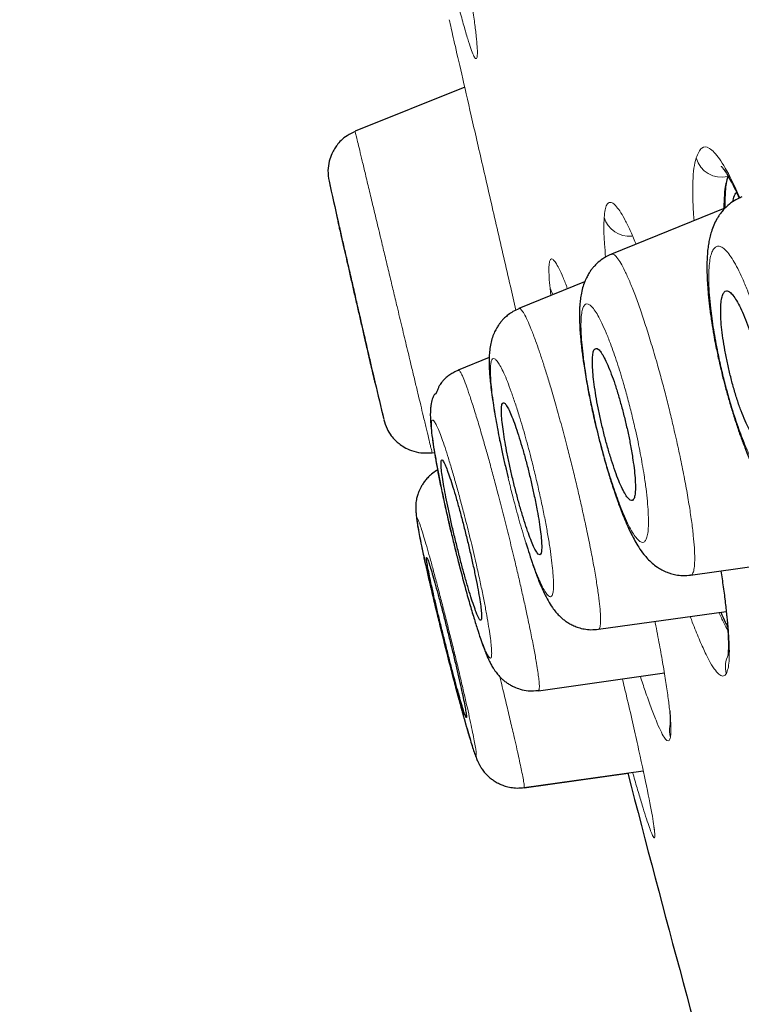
# Model space of a CAD drawing. Header units: millimetres. Extents: x 8 to 847, y 12 to 2109.
# Tile 128 of 256: x 89 to 97, y 1818 to 1829. Entities that reach past the tile are written whole.
import ezdxf

# ---------------------------------------------------------------- set-up
doc = ezdxf.new("R2010")
doc.units = ezdxf.units.MM

msp = doc.modelspace()

# ---------------------------------------------------------------- linework, layer by layer
at = {"color": 7, "linetype": 'Continuous', "lineweight": 30}
for p, q in [((93.838, 1828.237), (92.576, 1827.727)), ((96.834, 1826.84), (95.528, 1826.312)), ((95.806, 1826.427), (95.806, 1826.424)), ((95.219, 1825.992), (94.461, 1825.686)), ((94.12, 1825.122), (93.764, 1824.978)), ((93.463, 1824.025), (93.491, 1824.029)), ((96.439, 1822.617), (97.992, 1822.835)), ((95.378, 1821.992), (96.85, 1822.199)), ((94.687, 1821.285), (96.137, 1821.489)), ((94.522, 1820.169), (95.894, 1820.362)), ((94.522, 1820.167), (95.72, 1820.336))]:
    msp.add_line(p, q, dxfattribs=at)
at = {"color": 8, "linetype": 'Continuous', "lineweight": 0}
for p, q in [((95.803, 1826.433), (95.802, 1826.423)), ((94.831, 1825.835), (94.821, 1825.919))]:
    msp.add_line(p, q, dxfattribs=at)
at = {"color": 8, "linetype": 'Continuous', "lineweight": 0, "flags": 128}
for points in [[(94.821, 1825.919), (94.84, 1825.87), (94.855, 1825.845)], [(96.017, 1819.718), (96.018, 1819.697), (96.019, 1819.682)]]:
    msp.add_lwpolyline(points, dxfattribs=at)
at = {"color": 8, "linetype": 'Continuous', "lineweight": 0}
for centre, radius, start, end in [((96.798, 1827.504), 0.307, 195.9157, 282.9912), ((95.734, 1826.822), 0.303, 196.6267, 275.5853), ((97.134, 1821.56), 0.294, 151.3061, 195.1274), ((96.489, 1820.824), 0.293, 169.5439, 195.0653)]:
    msp.add_arc(centre, radius, start, end, dxfattribs=at)
at = {"color": 7, "linetype": 'Continuous', "lineweight": 30}
for radius, start, end in [(221.75, 192.56426, 192.68754), (221.75, 193.17729, 193.29205), (220, 194.4926, 195.79176)]:
    msp.add_arc((308.716, 1875.391), radius, start, end, dxfattribs=at)
for points, knots in [([(89.537, 1878.285), (89.54, 1878.275), (89.545, 1878.254), (89.59, 1878.085), (89.662, 1877.818), (89.763, 1877.442), (89.892, 1876.962), (90.048, 1876.377), (90.243, 1875.65), (90.481, 1874.762), (90.768, 1873.692), (91.091, 1872.485), (91.45, 1871.146), (91.843, 1869.68), (92.248, 1868.166), (92.661, 1866.628), (93.074, 1865.085), (93.51, 1863.459), (93.967, 1861.754), (94.444, 1859.97), (94.942, 1858.114), (95.458, 1856.187), (95.992, 1854.195), (96.542, 1852.14), (97.108, 1850.028), (97.689, 1847.861), (98.283, 1845.644), (98.89, 1843.379), (99.542, 1840.944), (100.242, 1838.335), (100.988, 1835.551), (101.744, 1832.73), (102.508, 1829.878), (103.278, 1827.004), (104.015, 1824.251), (104.718, 1821.629), (105.384, 1819.143), (106.049, 1816.66), (106.713, 1814.185), (107.372, 1811.723), (108.028, 1809.277), (108.677, 1806.852), (109.32, 1804.454), (109.955, 1802.086), (110.58, 1799.752), (111.194, 1797.459), (111.797, 1795.21), (112.387, 1793.008), (112.995, 1790.739), (113.617, 1788.418), (114.248, 1786.062), (114.856, 1783.794), (115.438, 1781.621), (115.995, 1779.541), (116.343, 1778.245), (116.516, 1777.597)], [0, 0, 0, 0, 0.017859, 0.035717, 0.053574, 0.07143, 0.089287, 0.107143, 0.125, 0.145832, 0.166666, 0.1875, 0.208333, 0.229166, 0.249999, 0.267856, 0.285713, 0.303571, 0.321429, 0.339287, 0.357144, 0.375001, 0.392858, 0.410715, 0.428572, 0.446429, 0.464286, 0.482143, 0.500002, 0.520835, 0.541668, 0.562501, 0.583334, 0.604167, 0.624999, 0.642856, 0.660713, 0.678571, 0.696428, 0.714286, 0.732144, 0.750003, 0.76786, 0.785718, 0.803575, 0.821433, 0.839289, 0.857146, 0.875003, 0.895835, 0.916668, 0.9375, 0.958333, 0.979167, 1, 1, 1, 1]), ([(118.492, 1764.871), (118.49, 1764.876), (118.487, 1764.887), (118.464, 1764.973), (118.428, 1765.11), (118.376, 1765.304), (118.309, 1765.552), (118.228, 1765.856), (118.135, 1766.202), (118.032, 1766.586), (117.92, 1767.003), (117.797, 1767.463), (117.662, 1767.967), (117.516, 1768.514), (117.352, 1769.124), (117.172, 1769.8), (116.972, 1770.546), (116.76, 1771.34), (116.534, 1772.181), (116.296, 1773.071), (116.045, 1774.008), (115.788, 1774.965), (115.528, 1775.937), (115.266, 1776.915), (114.994, 1777.929), (114.713, 1778.978), (114.423, 1780.061), (114.114, 1781.211), (113.788, 1782.429), (113.443, 1783.717), (113.088, 1785.041), (112.723, 1786.401), (112.348, 1787.797), (111.964, 1789.23), (111.582, 1790.657), (111.203, 1792.072), (110.83, 1793.464), (110.452, 1794.876), (110.069, 1796.307), (109.681, 1797.756), (109.276, 1799.267), (108.855, 1800.839), (108.417, 1802.474), (107.974, 1804.126), (107.526, 1805.796), (107.073, 1807.484), (106.615, 1809.192), (106.167, 1810.867), (105.728, 1812.504), (105.302, 1814.095), (104.876, 1815.688), (104.449, 1817.283), (104.021, 1818.881), (103.58, 1820.526), (103.127, 1822.217), (102.661, 1823.953), (102.196, 1825.687), (101.732, 1827.419), (101.267, 1829.15), (100.804, 1830.877), (100.357, 1832.547), (99.926, 1834.155), (99.513, 1835.7), (99.104, 1837.229), (98.699, 1838.742), (98.298, 1840.24), (97.907, 1841.699), (97.526, 1843.12), (97.155, 1844.502), (96.789, 1845.867), (96.428, 1847.215), (96.071, 1848.546), (95.719, 1849.859), (95.373, 1851.15), (95.028, 1852.436), (94.687, 1853.711), (94.349, 1854.975), (94.018, 1856.21), (93.696, 1857.414), (93.381, 1858.589), (93.079, 1859.715), (92.79, 1860.793), (92.514, 1861.825), (92.245, 1862.827), (91.984, 1863.798), (91.732, 1864.74), (91.487, 1865.65), (91.252, 1866.527), (91.024, 1867.379), (90.803, 1868.204), (90.59, 1869.001), (90.388, 1869.757), (90.197, 1870.472), (90.017, 1871.145), (89.85, 1871.767), (89.697, 1872.339), (89.556, 1872.862), (89.426, 1873.347), (89.307, 1873.792), (89.198, 1874.197), (89.099, 1874.564), (89.012, 1874.889), (88.934, 1875.179), (88.868, 1875.428), (88.813, 1875.635), (88.77, 1875.797), (88.739, 1875.912), (88.72, 1875.983), (88.718, 1875.992), (88.717, 1875.997)], [0, 0, 0, 0, 0.010081, 0.020137, 0.030179, 0.040216, 0.050257, 0.060311, 0.070335, 0.079491, 0.088633, 0.097767, 0.1069, 0.116039, 0.125192, 0.135253, 0.145282, 0.155288, 0.16528, 0.175267, 0.185259, 0.195301, 0.204496, 0.213673, 0.222839, 0.232002, 0.241168, 0.250345, 0.260322, 0.270285, 0.280246, 0.290212, 0.300194, 0.310203, 0.320293, 0.329526, 0.338727, 0.347904, 0.357065, 0.366218, 0.375372, 0.385323, 0.395264, 0.405207, 0.415162, 0.425139, 0.435149, 0.445226, 0.454443, 0.463632, 0.472801, 0.481959, 0.491116, 0.500279, 0.510233, 0.520184, 0.530144, 0.540125, 0.550137, 0.560192, 0.570258, 0.579448, 0.588609, 0.59775, 0.60688, 0.616007, 0.625139, 0.633867, 0.642594, 0.651329, 0.660077, 0.668845, 0.677642, 0.686473, 0.695244, 0.704395, 0.713529, 0.722653, 0.731774, 0.740899, 0.750037, 0.758756, 0.767483, 0.776222, 0.78498, 0.793764, 0.802579, 0.811433, 0.820208, 0.829363, 0.838502, 0.847632, 0.856762, 0.865897, 0.875044, 0.883755, 0.89247, 0.901196, 0.909939, 0.918704, 0.927499, 0.936329, 0.945126, 0.954305, 0.963462, 0.972602, 0.981734, 0.990864, 1, 1, 1, 1]), ([(88.716, 1875.333), (88.718, 1875.327), (88.721, 1875.313), (88.752, 1875.2), (88.8, 1875.017), (88.869, 1874.758), (88.958, 1874.426), (89.064, 1874.03), (89.186, 1873.576), (89.322, 1873.069), (89.475, 1872.501), (89.644, 1871.871), (89.833, 1871.165), (90.044, 1870.377), (90.278, 1869.504), (90.529, 1868.565), (90.798, 1867.561), (91.084, 1866.492), (91.381, 1865.383), (91.688, 1864.24), (92.001, 1863.071), (92.328, 1861.855), (92.666, 1860.59), (93.026, 1859.249), (93.406, 1857.83), (93.808, 1856.331), (94.222, 1854.784), (94.648, 1853.19), (95.088, 1851.548), (95.531, 1849.894), (95.976, 1848.235), (96.42, 1846.579), (96.872, 1844.895), (97.331, 1843.182), (97.806, 1841.409), (98.297, 1839.576), (98.804, 1837.683), (99.317, 1835.768), (99.836, 1833.83), (100.362, 1831.866), (100.884, 1829.917), (101.401, 1827.991), (101.909, 1826.096), (102.418, 1824.197), (102.928, 1822.294), (103.268, 1821.023), (103.439, 1820.387)], [0, 0, 0, 0, 0.022902, 0.04625, 0.069599, 0.092978, 0.116417, 0.139866, 0.16187, 0.183801, 0.205682, 0.227538, 0.249392, 0.272822, 0.2962, 0.319555, 0.342917, 0.366315, 0.389783, 0.411839, 0.433812, 0.455728, 0.477612, 0.499489, 0.522855, 0.546172, 0.569472, 0.592785, 0.616143, 0.639624, 0.661724, 0.683753, 0.70574, 0.727712, 0.749697, 0.772958, 0.796181, 0.819402, 0.842653, 0.865971, 0.889483, 0.911648, 0.933751, 0.955824, 0.977897, 1, 1, 1, 1]), ([(103.291, 1820.347), (103.112, 1821.015), (102.755, 1822.349), (102.219, 1824.347), (101.685, 1826.34), (101.152, 1828.329), (100.621, 1830.309), (100.105, 1832.235), (99.605, 1834.102), (99.121, 1835.91), (98.642, 1837.696), (98.169, 1839.463), (97.693, 1841.239), (97.215, 1843.023), (96.736, 1844.809), (96.265, 1846.566), (95.802, 1848.293), (95.347, 1849.989), (94.911, 1851.615), (94.496, 1853.167), (94.1, 1854.646), (93.716, 1856.082), (93.343, 1857.475), (92.974, 1858.851), (92.611, 1860.205), (92.255, 1861.533), (91.914, 1862.807), (91.586, 1864.028), (91.274, 1865.191), (90.985, 1866.271), (90.718, 1867.269), (90.472, 1868.189), (90.241, 1869.052), (90.025, 1869.857), (89.821, 1870.62), (89.629, 1871.335), (89.452, 1871.994), (89.294, 1872.585), (89.153, 1873.107), (89.032, 1873.559), (88.932, 1873.932), (88.853, 1874.23), (88.792, 1874.457), (88.748, 1874.621), (88.724, 1874.712), (88.714, 1874.751), (88.717, 1874.739), (88.717, 1874.739)], [0, 0, 0, 0, 0.023436, 0.046844, 0.070261, 0.093723, 0.117266, 0.140749, 0.162753, 0.184703, 0.206627, 0.228555, 0.250516, 0.27369, 0.296879, 0.320115, 0.343433, 0.366863, 0.39032, 0.412337, 0.4343, 0.456233, 0.478164, 0.500117, 0.523396, 0.546687, 0.570018, 0.593421, 0.616926, 0.640316, 0.662228, 0.684115, 0.706003, 0.727914, 0.749874, 0.773158, 0.796448, 0.819771, 0.843159, 0.86664, 0.890092, 0.912091, 0.934043, 0.955975, 0.97791, 0.999873, 1, 1, 1, 1]), ([(92.577, 1827.726), (92.545, 1827.711), (92.486, 1827.683), (92.417, 1827.626), (92.371, 1827.574), (92.335, 1827.522), (92.303, 1827.461), (92.274, 1827.378), (92.258, 1827.272), (92.27, 1827.195), (92.276, 1827.154)], [0, 0, 0, 0, 0.150707, 0.278248, 0.377434, 0.450812, 0.545138, 0.670955, 0.824865, 1, 1, 1, 1]), ([(96.792, 1827.325), (96.792, 1827.325), (96.791, 1827.325), (96.805, 1827.31), (96.827, 1827.28), (96.86, 1827.232), (96.904, 1827.154), (96.952, 1827.063), (96.985, 1826.991), (97, 1826.958)], [0, 0, 0, 0, 0.07892, 0.196174, 0.310215, 0.484087, 0.661337, 0.84508, 1, 1, 1, 1]), ([(96.867, 1827.205), (96.855, 1827.155), (96.834, 1827.066), (96.834, 1826.909), (96.834, 1826.84)], [0, 0, 0, 0, 0.55899, 1, 1, 1, 1]), ([(96.927, 1826.917), (96.929, 1826.928), (96.936, 1826.973), (96.951, 1827.008), (96.967, 1827.02), (96.97, 1827.022)], [0, 0, 0, 0, 0.189665, 0.836748, 1, 1, 1, 1]), ([(97.029, 1826.973), (96.999, 1826.959), (96.942, 1826.932), (96.873, 1826.879), (96.822, 1826.83), (96.787, 1826.787), (96.763, 1826.752), (96.735, 1826.706), (96.705, 1826.646), (96.679, 1826.575), (96.66, 1826.504), (96.647, 1826.439), (96.637, 1826.37), (96.63, 1826.291), (96.627, 1826.206), (96.627, 1826.12), (96.63, 1826.03), (96.636, 1825.93), (96.646, 1825.813), (96.661, 1825.676), (96.682, 1825.532), (96.704, 1825.394), (96.725, 1825.281), (96.743, 1825.193), (96.759, 1825.115), (96.779, 1825.026), (96.805, 1824.917), (96.838, 1824.787), (96.877, 1824.647), (96.921, 1824.499), (96.968, 1824.352), (97.016, 1824.212), (97.064, 1824.084), (97.106, 1823.98), (97.144, 1823.895), (97.183, 1823.817), (97.224, 1823.737), (97.266, 1823.666), (97.306, 1823.607), (97.346, 1823.551), (97.394, 1823.494), (97.446, 1823.441), (97.491, 1823.403), (97.531, 1823.374), (97.573, 1823.348), (97.627, 1823.32), (97.693, 1823.295), (97.766, 1823.278), (97.849, 1823.269), (97.907, 1823.274), (97.937, 1823.277)], [0, 0, 0, 0, 0.022086, 0.041069, 0.056556, 0.06836, 0.0776, 0.087186, 0.10786, 0.129741, 0.148088, 0.165684, 0.185809, 0.209447, 0.232482, 0.254094, 0.274984, 0.298438, 0.324866, 0.354252, 0.38616, 0.414158, 0.436138, 0.452159, 0.465594, 0.48131, 0.503883, 0.528863, 0.556246, 0.586009, 0.617342, 0.648212, 0.678478, 0.708133, 0.728186, 0.750459, 0.775256, 0.799062, 0.819016, 0.836914, 0.857555, 0.8798, 0.897877, 0.905367, 0.915778, 0.930629, 0.944652, 0.961031, 0.979572, 1, 1, 1, 1]), ([(92.743, 1825.108), (92.738, 1825.131), (92.727, 1825.179), (92.705, 1825.274), (92.677, 1825.395), (92.643, 1825.543), (92.607, 1825.699), (92.571, 1825.855), (92.536, 1826.01), (92.502, 1826.156), (92.471, 1826.293), (92.443, 1826.413), (92.42, 1826.516), (92.401, 1826.597), (92.388, 1826.655), (92.38, 1826.687), (92.379, 1826.692), (92.382, 1826.681), (92.386, 1826.662), (92.387, 1826.659)], [0, 0, 0, 0, 0.040306, 0.081063, 0.144949, 0.210689, 0.274567, 0.340297, 0.404144, 0.46984, 0.533646, 0.5993, 0.663074, 0.728696, 0.792461, 0.858074, 0.921856, 0.987488, 1, 1, 1, 1]), ([(95.528, 1826.312), (95.494, 1826.296), (95.433, 1826.267), (95.369, 1826.214), (95.331, 1826.175), (95.309, 1826.149), (95.29, 1826.125), (95.269, 1826.094), (95.244, 1826.049), (95.218, 1825.992), (95.193, 1825.92), (95.177, 1825.846), (95.168, 1825.779), (95.162, 1825.718), (95.16, 1825.659), (95.159, 1825.596), (95.161, 1825.52), (95.165, 1825.436), (95.171, 1825.356), (95.178, 1825.289), (95.184, 1825.235), (95.19, 1825.186), (95.197, 1825.13), (95.207, 1825.059), (95.22, 1824.973), (95.237, 1824.872), (95.26, 1824.742), (95.292, 1824.582), (95.329, 1824.413), (95.366, 1824.257), (95.401, 1824.119), (95.443, 1823.963), (95.49, 1823.802), (95.536, 1823.656), (95.573, 1823.543), (95.603, 1823.457), (95.633, 1823.378), (95.666, 1823.293), (95.707, 1823.194), (95.752, 1823.097), (95.797, 1823.012), (95.845, 1822.931), (95.891, 1822.866), (95.944, 1822.804), (95.995, 1822.754), (96.052, 1822.71), (96.1, 1822.681), (96.138, 1822.662), (96.171, 1822.648), (96.215, 1822.633), (96.275, 1822.618), (96.353, 1822.609), (96.41, 1822.614), (96.44, 1822.617)], [0, 0, 0, 0, 0.023602, 0.042137, 0.051346, 0.057928, 0.062791, 0.072561, 0.085725, 0.102201, 0.120269, 0.142602, 0.163223, 0.181358, 0.197021, 0.214973, 0.237714, 0.260799, 0.281586, 0.297482, 0.308635, 0.319392, 0.332109, 0.346782, 0.366366, 0.387757, 0.410047, 0.445159, 0.482311, 0.508249, 0.535137, 0.562675, 0.600664, 0.633825, 0.656852, 0.676751, 0.694737, 0.716144, 0.741685, 0.775613, 0.802932, 0.82786, 0.858129, 0.875193, 0.893764, 0.912574, 0.927772, 0.935733, 0.942435, 0.951831, 0.964742, 0.980938, 1, 1, 1, 1]), ([(97.307, 1824.606), (97.3, 1824.658), (97.287, 1824.754), (97.259, 1824.906), (97.227, 1825.052), (97.19, 1825.197), (97.149, 1825.338), (97.105, 1825.471), (97.06, 1825.592), (97.014, 1825.696), (96.968, 1825.781), (96.926, 1825.843), (96.887, 1825.881), (96.853, 1825.893), (96.825, 1825.879), (96.804, 1825.84), (96.791, 1825.778), (96.785, 1825.694), (96.786, 1825.593), (96.795, 1825.475), (96.811, 1825.345), (96.833, 1825.207), (96.862, 1825.062), (96.896, 1824.917), (96.934, 1824.772), (96.976, 1824.634), (97.021, 1824.505), (97.067, 1824.391), (97.113, 1824.293), (97.157, 1824.216), (97.199, 1824.163), (97.236, 1824.135), (97.267, 1824.133), (97.292, 1824.156), (97.311, 1824.204), (97.322, 1824.275), (97.325, 1824.367), (97.321, 1824.477), (97.312, 1824.563), (97.307, 1824.606)], [0, 0, 0, 0, 0.0310908, 0.057186, 0.0832799, 0.1095663, 0.1358529, 0.1625848, 0.1893182, 0.2165562, 0.2437966, 0.2713671, 0.2989398, 0.3265166, 0.3540943, 0.3813578, 0.4086206, 0.4353996, 0.4621766, 0.4885078, 0.5148367, 0.5409407, 0.567043, 0.5932378, 0.6194322, 0.6460077, 0.6725844, 0.6996714, 0.7267608, 0.7542572, 0.7817561, 0.8093691, 0.8369835, 0.8643724, 0.8917611, 0.9188129, 0.9458631, 0.9729328, 1, 1, 1, 1]), ([(94.462, 1825.684), (94.439, 1825.674), (94.396, 1825.654), (94.341, 1825.617), (94.3, 1825.581), (94.269, 1825.548), (94.244, 1825.519), (94.223, 1825.489), (94.2, 1825.451), (94.174, 1825.4), (94.149, 1825.332), (94.132, 1825.259), (94.123, 1825.189), (94.119, 1825.12), (94.119, 1825.057), (94.121, 1825.002), (94.124, 1824.941), (94.13, 1824.866), (94.14, 1824.774), (94.155, 1824.664), (94.173, 1824.542), (94.195, 1824.415), (94.217, 1824.292), (94.243, 1824.159), (94.272, 1824.019), (94.305, 1823.874), (94.328, 1823.781), (94.339, 1823.735)], [0, 0, 0, 0, 0.030803, 0.057556, 0.079678, 0.096797, 0.11155, 0.125818, 0.146813, 0.174481, 0.208538, 0.248929, 0.296798, 0.343235, 0.380956, 0.41391, 0.452419, 0.497168, 0.548166, 0.60547, 0.666504, 0.723687, 0.776592, 0.825268, 0.890444, 0.946361, 1, 1, 1, 1]), ([(95.775, 1823.944), (95.767, 1823.998), (95.751, 1824.096), (95.72, 1824.251), (95.686, 1824.397), (95.649, 1824.543), (95.609, 1824.684), (95.568, 1824.816), (95.526, 1824.935), (95.484, 1825.038), (95.445, 1825.122), (95.409, 1825.183), (95.377, 1825.22), (95.35, 1825.232), (95.329, 1825.218), (95.315, 1825.179), (95.308, 1825.117), (95.308, 1825.033), (95.315, 1824.931), (95.329, 1824.813), (95.348, 1824.682), (95.374, 1824.542), (95.405, 1824.397), (95.44, 1824.25), (95.478, 1824.106), (95.519, 1823.968), (95.56, 1823.84), (95.602, 1823.726), (95.643, 1823.63), (95.681, 1823.555), (95.716, 1823.502), (95.746, 1823.475), (95.771, 1823.473), (95.789, 1823.496), (95.801, 1823.544), (95.805, 1823.615), (95.802, 1823.706), (95.793, 1823.816), (95.781, 1823.902), (95.775, 1823.944)], [0, 0, 0, 0, 0.032029, 0.058413, 0.084796, 0.11129, 0.137784, 0.164547, 0.19131, 0.218382, 0.245455, 0.272738, 0.300022, 0.32732, 0.354619, 0.381736, 0.408853, 0.435674, 0.462494, 0.489034, 0.515572, 0.541964, 0.568354, 0.594794, 0.621233, 0.647901, 0.674569, 0.701548, 0.728529, 0.755763, 0.782998, 0.810315, 0.837633, 0.864824, 0.892015, 0.919007, 0.945997, 0.972999, 1, 1, 1, 1]), ([(92.805, 1824.84), (92.805, 1824.839), (92.805, 1824.839), (92.798, 1824.869), (92.785, 1824.923), (92.767, 1825.002), (92.751, 1825.072), (92.743, 1825.108)], [0, 0, 0, 0, 0.1408504, 0.3525675, 0.5704294, 0.7821456, 1, 1, 1, 1]), ([(93.766, 1824.976), (93.748, 1824.968), (93.713, 1824.952), (93.666, 1824.923), (93.626, 1824.892), (93.594, 1824.861), (93.565, 1824.827), (93.544, 1824.795), (93.534, 1824.772), (93.525, 1824.749), (93.519, 1824.735), (93.515, 1824.725), (93.513, 1824.719), (93.51, 1824.714), (93.509, 1824.711), (93.507, 1824.708), (93.505, 1824.705), (93.501, 1824.698), (93.497, 1824.698), (93.493, 1824.699), (93.486, 1824.693), (93.478, 1824.679), (93.47, 1824.659), (93.46, 1824.625), (93.452, 1824.589), (93.446, 1824.549), (93.442, 1824.5), (93.442, 1824.436), (93.447, 1824.356), (93.457, 1824.252), (93.474, 1824.129), (93.497, 1823.991), (93.524, 1823.843), (93.555, 1823.684), (93.589, 1823.52), (93.625, 1823.354), (93.663, 1823.189), (93.701, 1823.026), (93.74, 1822.868), (93.785, 1822.692), (93.834, 1822.504), (93.888, 1822.312), (93.937, 1822.144), (93.981, 1822.003), (94.018, 1821.889), (94.046, 1821.812), (94.065, 1821.761), (94.077, 1821.728), (94.09, 1821.697), (94.106, 1821.659), (94.125, 1821.618), (94.147, 1821.577), (94.168, 1821.541), (94.189, 1821.51), (94.206, 1821.488), (94.221, 1821.468), (94.234, 1821.454), (94.249, 1821.438), (94.268, 1821.42), (94.296, 1821.396), (94.329, 1821.372), (94.368, 1821.348), (94.412, 1821.325), (94.482, 1821.299), (94.576, 1821.28), (94.648, 1821.285), (94.687, 1821.288)], [0, 0, 0, 0, 0.010484, 0.020009, 0.028703, 0.036787, 0.044578, 0.056526, 0.067899, 0.073449, 0.077443, 0.078916, 0.0801, 0.081092, 0.081564, 0.082048, 0.083127, 0.084451, 0.091273, 0.100945, 0.114991, 0.126124, 0.136021, 0.146453, 0.158152, 0.172584, 0.192601, 0.216335, 0.243841, 0.275021, 0.309795, 0.341532, 0.374541, 0.406679, 0.437958, 0.468448, 0.498184, 0.527168, 0.555385, 0.582823, 0.622493, 0.660472, 0.696833, 0.730534, 0.761008, 0.788258, 0.800678, 0.812291, 0.823374, 0.837468, 0.849297, 0.863186, 0.878387, 0.888119, 0.896083, 0.902305, 0.906905, 0.908712, 0.914275, 0.920277, 0.927983, 0.936797, 0.947085, 0.960907, 0.978756, 1, 1, 1, 1]), ([(94.673, 1823.357), (94.662, 1823.413), (94.643, 1823.514), (94.608, 1823.671), (94.573, 1823.819), (94.535, 1823.964), (94.496, 1824.102), (94.457, 1824.23), (94.419, 1824.345), (94.382, 1824.441), (94.349, 1824.518), (94.32, 1824.571), (94.296, 1824.6), (94.278, 1824.604), (94.266, 1824.584), (94.26, 1824.538), (94.261, 1824.47), (94.269, 1824.38), (94.283, 1824.272), (94.302, 1824.149), (94.327, 1824.015), (94.357, 1823.872), (94.39, 1823.726), (94.427, 1823.579), (94.465, 1823.436), (94.504, 1823.301), (94.543, 1823.177), (94.581, 1823.069), (94.616, 1822.98), (94.647, 1822.912), (94.675, 1822.867), (94.697, 1822.848), (94.713, 1822.853), (94.722, 1822.883), (94.726, 1822.937), (94.722, 1823.014), (94.712, 1823.111), (94.696, 1823.225), (94.681, 1823.313), (94.673, 1823.357)], [0, 0, 0, 0, 0.032698, 0.059295, 0.085891, 0.112552, 0.139214, 0.166022, 0.192831, 0.219805, 0.246779, 0.273863, 0.300947, 0.328036, 0.355125, 0.382113, 0.409101, 0.435928, 0.462755, 0.489431, 0.516106, 0.542706, 0.569304, 0.595935, 0.622565, 0.649322, 0.676079, 0.703004, 0.729929, 0.756988, 0.784047, 0.811147, 0.838247, 0.865276, 0.892305, 0.919226, 0.946147, 0.973074, 1, 1, 1, 1]), ([(92.907, 1824.406), (92.917, 1824.371), (92.937, 1824.305), (92.987, 1824.226), (93.035, 1824.17), (93.085, 1824.126), (93.145, 1824.085), (93.229, 1824.046), (93.339, 1824.018), (93.42, 1824.024), (93.463, 1824.026)], [0, 0, 0, 0, 0.149612, 0.277017, 0.376465, 0.45015, 0.544936, 0.67132, 0.825528, 1, 1, 1, 1]), ([(93.971, 1822.188), (93.977, 1822.174), (93.987, 1822.148), (94.004, 1822.114), (94.019, 1822.093), (94.03, 1822.096), (94.034, 1822.125), (94.032, 1822.179), (94.023, 1822.257), (94.008, 1822.356), (93.987, 1822.475), (93.961, 1822.608), (93.93, 1822.753), (93.895, 1822.906), (93.858, 1823.062), (93.819, 1823.216), (93.779, 1823.365), (93.74, 1823.505), (93.703, 1823.63), (93.668, 1823.739), (93.637, 1823.827), (93.611, 1823.892), (93.59, 1823.932), (93.575, 1823.947), (93.567, 1823.934), (93.565, 1823.896), (93.569, 1823.832), (93.581, 1823.746), (93.598, 1823.639), (93.621, 1823.515), (93.649, 1823.376), (93.682, 1823.228), (93.718, 1823.074), (93.756, 1822.918), (93.795, 1822.765), (93.834, 1822.619), (93.873, 1822.484), (93.909, 1822.365), (93.943, 1822.262), (93.962, 1822.213), (93.971, 1822.188)], [0, 0, 0, 0, 0.016927, 0.033855, 0.060808, 0.087762, 0.114699, 0.141636, 0.168517, 0.195397, 0.222207, 0.249017, 0.275771, 0.302526, 0.329265, 0.356005, 0.382776, 0.409547, 0.436383, 0.463219, 0.490124, 0.51703, 0.543979, 0.570928, 0.597875, 0.624822, 0.651723, 0.678625, 0.705456, 0.732288, 0.759056, 0.785824, 0.812564, 0.839303, 0.86606, 0.892816, 0.919613, 0.94641, 0.973205, 1, 1, 1, 1]), ([(93.525, 1823.825), (93.522, 1823.823), (93.497, 1823.811), (93.459, 1823.781), (93.414, 1823.74), (93.379, 1823.7), (93.353, 1823.662), (93.333, 1823.628), (93.316, 1823.594), (93.303, 1823.562), (93.293, 1823.532), (93.287, 1823.507), (93.281, 1823.479), (93.276, 1823.449), (93.274, 1823.416), (93.274, 1823.377), (93.277, 1823.329), (93.284, 1823.265), (93.296, 1823.185), (93.315, 1823.081), (93.341, 1822.951), (93.375, 1822.794), (93.416, 1822.61), (93.464, 1822.405), (93.516, 1822.189), (93.569, 1821.972), (93.622, 1821.76), (93.673, 1821.557), (93.722, 1821.368), (93.768, 1821.195), (93.81, 1821.04), (93.848, 1820.905), (93.881, 1820.79), (93.91, 1820.694), (93.935, 1820.613), (93.958, 1820.547), (93.979, 1820.492), (93.993, 1820.46), (94.014, 1820.419), (94.038, 1820.38), (94.073, 1820.336), (94.113, 1820.295), (94.157, 1820.26), (94.201, 1820.231), (94.251, 1820.206), (94.307, 1820.185), (94.371, 1820.17), (94.444, 1820.162), (94.496, 1820.167), (94.522, 1820.169)], [0, 0, 0, 0, 0.002114, 0.015446, 0.026828, 0.036039, 0.044919, 0.052141, 0.058388, 0.065916, 0.071341, 0.076545, 0.082623, 0.093811, 0.107859, 0.124662, 0.146621, 0.170772, 0.200919, 0.23404, 0.270231, 0.309307, 0.351335, 0.394893, 0.437211, 0.478321, 0.518283, 0.557085, 0.594673, 0.631003, 0.666076, 0.699939, 0.73254, 0.76341, 0.792544, 0.820015, 0.845887, 0.870118, 0.881553, 0.893159, 0.905564, 0.919024, 0.928419, 0.938184, 0.949207, 0.959571, 0.971653, 0.985237, 1, 1, 1, 1]), ([(94.543, 1822.987), (94.543, 1822.987), (94.557, 1822.941), (94.584, 1822.853), (94.627, 1822.723), (94.67, 1822.603), (94.713, 1822.497), (94.753, 1822.407), (94.796, 1822.323), (94.841, 1822.25), (94.883, 1822.195), (94.924, 1822.15), (94.966, 1822.111), (95.008, 1822.08), (95.048, 1822.055), (95.094, 1822.032), (95.151, 1822.01), (95.216, 1821.994), (95.294, 1821.985), (95.35, 1821.99), (95.379, 1821.993)], [0, 0, 0, 0, 0.000546, 0.082738, 0.174712, 0.281122, 0.37471, 0.457608, 0.538244, 0.618116, 0.67319, 0.714649, 0.75653, 0.781851, 0.810163, 0.842648, 0.873614, 0.910612, 0.953075, 1, 1, 1, 1]), ([(93.842, 1821.007), (93.845, 1821), (93.85, 1820.985), (93.857, 1820.975), (93.86, 1820.98), (93.857, 1821.013), (93.847, 1821.071), (93.832, 1821.152), (93.81, 1821.255), (93.783, 1821.375), (93.752, 1821.511), (93.718, 1821.658), (93.68, 1821.811), (93.642, 1821.967), (93.603, 1822.121), (93.564, 1822.269), (93.528, 1822.406), (93.494, 1822.529), (93.464, 1822.634), (93.439, 1822.719), (93.419, 1822.78), (93.405, 1822.816), (93.397, 1822.825), (93.396, 1822.809), (93.402, 1822.767), (93.414, 1822.7), (93.432, 1822.61), (93.455, 1822.501), (93.484, 1822.374), (93.516, 1822.233), (93.552, 1822.084), (93.59, 1821.929), (93.629, 1821.773), (93.668, 1821.621), (93.706, 1821.476), (93.741, 1821.344), (93.774, 1821.228), (93.802, 1821.13), (93.825, 1821.053), (93.836, 1821.022), (93.842, 1821.007)], [0, 0, 0, 0, 0.0168054, 0.0336108, 0.0604828, 0.0873549, 0.1142231, 0.1410913, 0.1679461, 0.1948008, 0.2216385, 0.2484761, 0.2753004, 0.3021247, 0.3289453, 0.3557658, 0.3825939, 0.4094221, 0.4362657, 0.4631093, 0.4899696, 0.51683, 0.5437008, 0.5705716, 0.5974422, 0.6243128, 0.6511725, 0.6780322, 0.7048752, 0.7317181, 0.7585457, 0.7853733, 0.8121939, 0.8390144, 0.865839, 0.8926637, 0.919498, 0.9463324, 0.9731661, 1, 1, 1, 1]), ([(96.787, 1822.666), (96.797, 1822.603), (96.817, 1822.472), (96.84, 1822.295), (96.857, 1822.134), (96.869, 1821.994), (96.874, 1821.877), (96.875, 1821.779), (96.872, 1821.719), (96.869, 1821.692), (96.872, 1821.696), (96.872, 1821.697)], [0, 0, 0, 0, 0.119434, 0.248275, 0.374376, 0.497634, 0.617919, 0.735563, 0.852834, 0.970016, 1, 1, 1, 1]), ([(96.787, 1822.19), (96.805, 1822.148), (96.833, 1822.083), (96.857, 1822.038), (96.866, 1822.021)], [0, 0, 0, 0, 0.635148, 1, 1, 1, 1]), ([(96.199, 1821.054), (96.201, 1821.031), (96.205, 1820.978), (96.207, 1820.917), (96.203, 1820.89), (96.202, 1820.877)], [0, 0, 0, 0, 0.265799, 0.627968, 1, 1, 1, 1])]:
    msp.add_open_spline(points, degree=3, knots=knots, dxfattribs=at)
at = {"color": 8, "linetype": 'Continuous', "lineweight": 0}
for points, knots in [([(93.892, 1829.389), (93.904, 1829.312), (93.927, 1829.16), (93.954, 1828.971), (93.972, 1828.816), (93.983, 1828.697), (93.985, 1828.614), (93.98, 1828.568), (93.967, 1828.557), (93.946, 1828.585), (93.919, 1828.651), (93.883, 1828.755), (93.841, 1828.897), (93.791, 1829.078), (93.754, 1829.217), (93.733, 1829.304), (93.731, 1829.311)], [0, 0, 0, 0, 0.078112, 0.154078, 0.228952, 0.303835, 0.379827, 0.457981, 0.535944, 0.611768, 0.686516, 0.761295, 0.837211, 0.915322, 0.993165, 1, 1, 1, 1]), ([(93.66, 1829.012), (93.663, 1828.998), (93.67, 1828.97), (93.726, 1828.723), (93.811, 1828.351), (93.926, 1827.851), (94.061, 1827.263), (94.21, 1826.614), (94.336, 1826.066), (94.406, 1825.758), (94.427, 1825.667)], [0, 0, 0, 0, 0.133784, 0.268438, 0.403124, 0.537865, 0.672477, 0.807273, 0.942753, 1, 1, 1, 1]), ([(92.577, 1827.726), (92.577, 1827.724), (92.578, 1827.72), (92.587, 1827.681), (92.604, 1827.612), (92.628, 1827.513), (92.658, 1827.388), (92.694, 1827.236), (92.736, 1827.059), (92.783, 1826.862), (92.835, 1826.649), (92.884, 1826.442), (92.931, 1826.247), (92.974, 1826.069), (93.017, 1825.888), (93.065, 1825.687), (93.117, 1825.468), (93.173, 1825.235), (93.222, 1825.031), (93.264, 1824.856), (93.299, 1824.709), (93.332, 1824.572), (93.351, 1824.493), (93.361, 1824.453)], [0, 0, 0, 0, 0.03924, 0.09272, 0.146052, 0.199198, 0.252123, 0.305006, 0.358257, 0.411785, 0.465402, 0.518902, 0.558863, 0.598653, 0.638487, 0.678441, 0.731864, 0.785414, 0.839015, 0.87924, 0.919484, 0.959732, 1, 1, 1, 1]), ([(96.502, 1827.42), (96.522, 1827.466), (96.56, 1827.557), (96.653, 1827.55), (96.77, 1827.423), (96.891, 1827.221), (96.976, 1827.03), (97.009, 1826.956)], [0, 0, 0, 0, 0.221398, 0.432291, 0.642099, 0.860362, 1, 1, 1, 1]), ([(96.481, 1826.697), (96.479, 1826.711), (96.47, 1826.81), (96.464, 1826.965), (96.463, 1827.155), (96.476, 1827.31), (96.493, 1827.383), (96.502, 1827.42)], [0, 0, 0, 0, 0.040218, 0.277125, 0.513494, 0.753211, 1, 1, 1, 1]), ([(92.835, 1824.72), (92.825, 1824.76), (92.807, 1824.84), (92.775, 1824.981), (92.739, 1825.135), (92.701, 1825.3), (92.662, 1825.472), (92.621, 1825.65), (92.58, 1825.829), (92.539, 1826.008), (92.499, 1826.184), (92.46, 1826.353), (92.423, 1826.511), (92.39, 1826.657), (92.36, 1826.787), (92.334, 1826.901), (92.312, 1826.996), (92.295, 1827.071), (92.283, 1827.123), (92.276, 1827.151), (92.276, 1827.152), (92.276, 1827.152)], [0, 0, 0, 0, 0.0534543, 0.1067385, 0.160759, 0.2145591, 0.267662, 0.3210162, 0.374225, 0.4273676, 0.4813471, 0.5347025, 0.5882802, 0.6414473, 0.6945488, 0.7483722, 0.8017289, 0.855708, 0.9088302, 0.9620473, 1, 1, 1, 1]), ([(96.867, 1827.205), (96.853, 1827.154), (96.828, 1827.063), (96.824, 1826.905), (96.822, 1826.835)], [0, 0, 0, 0, 0.556918, 1, 1, 1, 1]), ([(95.444, 1826.735), (95.447, 1826.766), (95.454, 1826.828), (95.473, 1826.884), (95.5, 1826.911), (95.534, 1826.908), (95.575, 1826.876), (95.623, 1826.814), (95.676, 1826.725), (95.735, 1826.605), (95.78, 1826.505), (95.807, 1826.437), (95.811, 1826.426)], [0, 0, 0, 0, 0.109546, 0.217762, 0.32587, 0.435094, 0.544598, 0.652882, 0.76111, 0.870447, 0.979589, 1, 1, 1, 1]), ([(95.461, 1826.276), (95.456, 1826.329), (95.445, 1826.451), (95.438, 1826.607), (95.442, 1826.692), (95.444, 1826.735)], [0, 0, 0, 0, 0.272915, 0.635319, 1, 1, 1, 1]), ([(95.528, 1826.31), (95.536, 1826.312), (95.554, 1826.314), (95.59, 1826.278), (95.633, 1826.214), (95.683, 1826.121), (95.737, 1826.001), (95.795, 1825.855), (95.857, 1825.684), (95.922, 1825.492), (95.987, 1825.282), (96.048, 1825.076), (96.102, 1824.882), (96.149, 1824.703), (96.195, 1824.521), (96.243, 1824.319), (96.293, 1824.099), (96.343, 1823.865), (96.386, 1823.641), (96.422, 1823.431), (96.451, 1823.24), (96.472, 1823.07), (96.484, 1822.925), (96.488, 1822.805), (96.485, 1822.712), (96.472, 1822.65), (96.457, 1822.618), (96.443, 1822.62), (96.439, 1822.621)], [0, 0, 0, 0, 0.0366084, 0.0777549, 0.1190348, 0.1603099, 0.2014337, 0.2422967, 0.283059, 0.3240859, 0.3653156, 0.4066415, 0.437648, 0.4686287, 0.4995863, 0.5305322, 0.5717889, 0.6130623, 0.6543141, 0.6954939, 0.7365778, 0.7776206, 0.8187173, 0.8598818, 0.9010927, 0.9423286, 0.9836014, 1, 1, 1, 1]), ([(96.671, 1825.691), (96.676, 1825.651), (96.686, 1825.571), (96.705, 1825.444), (96.728, 1825.312), (96.757, 1825.163), (96.794, 1824.996), (96.838, 1824.815), (96.883, 1824.652), (96.925, 1824.51), (96.965, 1824.387), (97.006, 1824.27), (97.052, 1824.148), (97.104, 1824.026), (97.159, 1823.91), (97.212, 1823.815), (97.262, 1823.74), (97.309, 1823.687), (97.353, 1823.658), (97.391, 1823.651), (97.424, 1823.667), (97.452, 1823.706), (97.472, 1823.767), (97.486, 1823.85), (97.493, 1823.954), (97.493, 1824.076), (97.485, 1824.214), (97.472, 1824.352), (97.455, 1824.487), (97.436, 1824.614), (97.413, 1824.746), (97.384, 1824.896), (97.347, 1825.063), (97.303, 1825.244), (97.258, 1825.407), (97.216, 1825.55), (97.176, 1825.673), (97.135, 1825.79), (97.088, 1825.911), (97.037, 1826.033), (96.982, 1826.149), (96.929, 1826.244), (96.879, 1826.318), (96.831, 1826.371), (96.788, 1826.4), (96.75, 1826.407), (96.717, 1826.39), (96.689, 1826.352), (96.669, 1826.291), (96.655, 1826.207), (96.648, 1826.104), (96.649, 1825.982), (96.656, 1825.845), (96.666, 1825.742), (96.671, 1825.691)], [0, 0, 0, 0, 0.015455, 0.031171, 0.046752, 0.062344, 0.083199, 0.104168, 0.124836, 0.140399, 0.155893, 0.171484, 0.187334, 0.208306, 0.229035, 0.249874, 0.270506, 0.291224, 0.312388, 0.333171, 0.354112, 0.374891, 0.395605, 0.416517, 0.437343, 0.458438, 0.479215, 0.500026, 0.515597, 0.531101, 0.546701, 0.562559, 0.583349, 0.604286, 0.625047, 0.640539, 0.656274, 0.671838, 0.687502, 0.708564, 0.729281, 0.750009, 0.770736, 0.791439, 0.812477, 0.833442, 0.854171, 0.875, 0.895706, 0.916414, 0.937479, 0.958289, 0.979237, 1, 1, 1, 1]), ([(94.821, 1825.919), (94.817, 1825.964), (94.809, 1826.055), (94.806, 1826.153), (94.812, 1826.221), (94.825, 1826.256), (94.847, 1826.26), (94.877, 1826.231), (94.913, 1826.17), (94.958, 1826.074), (94.995, 1825.988), (95.018, 1825.924), (95.022, 1825.913)], [0, 0, 0, 0, 0.1090071, 0.2166664, 0.3242682, 0.4331041, 0.5421558, 0.6498834, 0.757574, 0.8665148, 0.975326, 1, 1, 1, 1]), ([(94.463, 1825.682), (94.464, 1825.683), (94.47, 1825.692), (94.489, 1825.676), (94.521, 1825.632), (94.56, 1825.554), (94.604, 1825.451), (94.638, 1825.359), (94.655, 1825.314)], [0, 0, 0, 0, 0.03892, 0.230041, 0.42136, 0.613716, 0.806741, 1, 1, 1, 1]), ([(95.228, 1824.966), (95.234, 1824.926), (95.247, 1824.844), (95.271, 1824.715), (95.298, 1824.582), (95.33, 1824.431), (95.369, 1824.264), (95.415, 1824.085), (95.459, 1823.924), (95.501, 1823.786), (95.539, 1823.666), (95.577, 1823.553), (95.62, 1823.436), (95.666, 1823.32), (95.714, 1823.212), (95.76, 1823.124), (95.802, 1823.057), (95.84, 1823.013), (95.874, 1822.992), (95.902, 1822.993), (95.925, 1823.018), (95.942, 1823.065), (95.952, 1823.134), (95.955, 1823.225), (95.952, 1823.337), (95.943, 1823.465), (95.927, 1823.609), (95.907, 1823.752), (95.884, 1823.89), (95.861, 1824.018), (95.834, 1824.151), (95.801, 1824.302), (95.762, 1824.469), (95.717, 1824.648), (95.672, 1824.808), (95.631, 1824.946), (95.593, 1825.065), (95.555, 1825.178), (95.512, 1825.295), (95.466, 1825.411), (95.418, 1825.52), (95.372, 1825.609), (95.33, 1825.675), (95.291, 1825.72), (95.258, 1825.74), (95.229, 1825.739), (95.207, 1825.714), (95.19, 1825.667), (95.18, 1825.598), (95.176, 1825.507), (95.179, 1825.396), (95.189, 1825.267), (95.204, 1825.125), (95.22, 1825.019), (95.228, 1824.966)], [0, 0, 0, 0, 0.015545, 0.031049, 0.046675, 0.062584, 0.083408, 0.104404, 0.12506, 0.140628, 0.156122, 0.171703, 0.18753, 0.208511, 0.22923, 0.250043, 0.270734, 0.291442, 0.312533, 0.333484, 0.354204, 0.375033, 0.395714, 0.416406, 0.43747, 0.458541, 0.479312, 0.500137, 0.515715, 0.531221, 0.546815, 0.562657, 0.583639, 0.604349, 0.625152, 0.640618, 0.656073, 0.67168, 0.687601, 0.708426, 0.729389, 0.750068, 0.770812, 0.791502, 0.812499, 0.833467, 0.85418, 0.874978, 0.895699, 0.916396, 0.937429, 0.958476, 0.979215, 1, 1, 1, 1]), ([(94.655, 1825.314), (94.669, 1825.276), (94.695, 1825.201), (94.738, 1825.072), (94.783, 1824.93), (94.834, 1824.761), (94.892, 1824.562), (94.955, 1824.333), (95.013, 1824.116), (95.064, 1823.916), (95.108, 1823.735), (95.15, 1823.556), (95.195, 1823.36), (95.241, 1823.15), (95.285, 1822.932), (95.324, 1822.729), (95.355, 1822.545), (95.379, 1822.384), (95.395, 1822.249), (95.403, 1822.141), (95.404, 1822.06), (95.396, 1822.014), (95.387, 1821.994), (95.38, 1821.995), (95.378, 1821.995)], [0, 0, 0, 0, 0.039568, 0.079115, 0.118668, 0.158234, 0.210998, 0.263743, 0.316371, 0.355723, 0.39494, 0.434076, 0.473376, 0.526019, 0.578812, 0.631551, 0.684046, 0.736185, 0.7884, 0.840922, 0.893648, 0.94646, 0.986084, 1, 1, 1, 1]), ([(94.33, 1824.844), (94.317, 1824.878), (94.289, 1824.945), (94.252, 1825.02), (94.219, 1825.073), (94.191, 1825.105), (94.168, 1825.114), (94.15, 1825.1), (94.139, 1825.062), (94.134, 1825.001), (94.135, 1824.917), (94.142, 1824.815), (94.155, 1824.694), (94.174, 1824.558), (94.199, 1824.408), (94.228, 1824.245), (94.263, 1824.073), (94.302, 1823.895), (94.343, 1823.715), (94.384, 1823.551), (94.422, 1823.404), (94.457, 1823.276), (94.493, 1823.151), (94.533, 1823.017), (94.577, 1822.881), (94.623, 1822.747), (94.666, 1822.631), (94.707, 1822.534), (94.744, 1822.458), (94.777, 1822.404), (94.805, 1822.372), (94.828, 1822.364), (94.845, 1822.378), (94.857, 1822.416), (94.862, 1822.477), (94.861, 1822.561), (94.853, 1822.664), (94.84, 1822.784), (94.822, 1822.92), (94.797, 1823.07), (94.768, 1823.232), (94.733, 1823.405), (94.694, 1823.583), (94.653, 1823.763), (94.612, 1823.927), (94.574, 1824.074), (94.539, 1824.203), (94.503, 1824.327), (94.463, 1824.46), (94.419, 1824.597), (94.373, 1824.732), (94.345, 1824.807), (94.33, 1824.844)], [0, 0, 0, 0, 0.02068, 0.041438, 0.06265, 0.083436, 0.104419, 0.125116, 0.145801, 0.166483, 0.187528, 0.208586, 0.229292, 0.249996, 0.270773, 0.291465, 0.312443, 0.333437, 0.35415, 0.374937, 0.390444, 0.405922, 0.421534, 0.437436, 0.458478, 0.479239, 0.500082, 0.520826, 0.541537, 0.562584, 0.58354, 0.60426, 0.625089, 0.64572, 0.666418, 0.687551, 0.708339, 0.729318, 0.750002, 0.770696, 0.791371, 0.812402, 0.833458, 0.854166, 0.874882, 0.890464, 0.905965, 0.921544, 0.93736, 0.958411, 0.979172, 1, 1, 1, 1]), ([(93.767, 1824.972), (93.768, 1824.974), (93.774, 1824.978), (93.791, 1824.953), (93.818, 1824.898), (93.852, 1824.81), (93.893, 1824.694), (93.939, 1824.55), (93.991, 1824.383), (94.041, 1824.211), (94.09, 1824.041), (94.135, 1823.878), (94.181, 1823.709), (94.232, 1823.514), (94.289, 1823.294), (94.349, 1823.052), (94.403, 1822.832), (94.449, 1822.637), (94.488, 1822.466), (94.525, 1822.302), (94.563, 1822.128), (94.6, 1821.949), (94.635, 1821.773), (94.66, 1821.633), (94.678, 1821.524), (94.689, 1821.443), (94.696, 1821.378), (94.699, 1821.326), (94.696, 1821.293), (94.689, 1821.292), (94.686, 1821.292)], [0, 0, 0, 0, 0.020186, 0.061617, 0.102982, 0.144331, 0.185741, 0.227223, 0.268741, 0.310253, 0.341385, 0.372519, 0.403659, 0.434818, 0.476364, 0.517851, 0.559182, 0.590035, 0.62078, 0.65166, 0.682698, 0.724237, 0.76583, 0.807321, 0.838311, 0.869187, 0.900122, 0.931152, 0.972639, 1, 1, 1, 1]), ([(92.906, 1824.407), (92.906, 1824.407), (92.907, 1824.404), (92.903, 1824.422), (92.894, 1824.459), (92.883, 1824.51), (92.87, 1824.568), (92.854, 1824.637), (92.841, 1824.692), (92.835, 1824.72)], [0, 0, 0, 0, 0.052724, 0.24286, 0.431474, 0.575971, 0.71793, 0.858784, 1, 1, 1, 1]), ([(93.361, 1824.453), (93.372, 1824.404), (93.396, 1824.306), (93.423, 1824.192), (93.442, 1824.111), (93.455, 1824.06), (93.461, 1824.034), (93.463, 1824.023), (93.463, 1824.027), (93.463, 1824.027)], [0, 0, 0, 0, 0.18982, 0.379434, 0.56841, 0.709539, 0.850117, 0.991183, 1, 1, 1, 1]), ([(94.029, 1821.869), (94.04, 1821.84), (94.062, 1821.78), (94.089, 1821.717), (94.113, 1821.676), (94.131, 1821.656), (94.143, 1821.661), (94.149, 1821.69), (94.149, 1821.741), (94.144, 1821.814), (94.132, 1821.909), (94.115, 1822.022), (94.093, 1822.151), (94.066, 1822.296), (94.034, 1822.454), (93.998, 1822.622), (93.962, 1822.784), (93.927, 1822.933), (93.895, 1823.068), (93.861, 1823.201), (93.824, 1823.348), (93.782, 1823.505), (93.737, 1823.67), (93.693, 1823.823), (93.65, 1823.964), (93.611, 1824.088), (93.574, 1824.193), (93.542, 1824.278), (93.514, 1824.342), (93.491, 1824.384), (93.473, 1824.403), (93.46, 1824.399), (93.454, 1824.37), (93.454, 1824.319), (93.46, 1824.245), (93.471, 1824.151), (93.488, 1824.039), (93.51, 1823.909), (93.537, 1823.764), (93.569, 1823.606), (93.605, 1823.438), (93.641, 1823.277), (93.676, 1823.128), (93.709, 1822.993), (93.742, 1822.859), (93.779, 1822.713), (93.821, 1822.555), (93.866, 1822.391), (93.907, 1822.249), (93.943, 1822.13), (93.973, 1822.032), (94.002, 1821.944), (94.02, 1821.894), (94.029, 1821.869)], [0, 0, 0, 0, 0.020821, 0.041578, 0.062626, 0.083601, 0.104294, 0.125072, 0.145819, 0.166527, 0.187548, 0.208545, 0.229222, 0.24995, 0.270613, 0.291604, 0.312401, 0.328296, 0.343901, 0.359374, 0.374874, 0.395685, 0.416402, 0.437377, 0.458377, 0.479084, 0.499873, 0.520694, 0.541454, 0.56251, 0.583588, 0.604287, 0.624976, 0.645784, 0.666501, 0.687475, 0.708458, 0.729156, 0.749939, 0.770678, 0.791389, 0.812425, 0.828249, 0.843825, 0.85931, 0.874863, 0.895542, 0.916531, 0.937333, 0.953261, 0.968909, 0.984435, 1, 1, 1, 1]), ([(93.933, 1820.621), (93.939, 1820.603), (93.952, 1820.567), (93.964, 1820.541), (93.971, 1820.538), (93.972, 1820.557), (93.968, 1820.599), (93.957, 1820.665), (93.941, 1820.751), (93.919, 1820.858), (93.892, 1820.982), (93.861, 1821.122), (93.826, 1821.275), (93.788, 1821.438), (93.747, 1821.611), (93.704, 1821.788), (93.659, 1821.968), (93.614, 1822.147), (93.57, 1822.321), (93.526, 1822.488), (93.484, 1822.645), (93.445, 1822.79), (93.408, 1822.92), (93.376, 1823.032), (93.347, 1823.126), (93.324, 1823.197), (93.306, 1823.247), (93.293, 1823.274), (93.286, 1823.278), (93.285, 1823.259), (93.29, 1823.217), (93.301, 1823.151), (93.317, 1823.065), (93.338, 1822.959), (93.365, 1822.834), (93.396, 1822.694), (93.431, 1822.541), (93.469, 1822.377), (93.51, 1822.206), (93.553, 1822.028), (93.594, 1821.863), (93.632, 1821.714), (93.665, 1821.582), (93.699, 1821.453), (93.735, 1821.315), (93.773, 1821.171), (93.813, 1821.027), (93.846, 1820.907), (93.874, 1820.811), (93.897, 1820.735), (93.917, 1820.67), (93.927, 1820.637), (93.933, 1820.621)], [0, 0, 0, 0, 0.020822, 0.041577, 0.062619, 0.083576, 0.10426, 0.125043, 0.145769, 0.166469, 0.187496, 0.208279, 0.229148, 0.249858, 0.270542, 0.291508, 0.312292, 0.333318, 0.35401, 0.374739, 0.395673, 0.416388, 0.437246, 0.458148, 0.478859, 0.499746, 0.520569, 0.541332, 0.562395, 0.583481, 0.604186, 0.624884, 0.645693, 0.666415, 0.687401, 0.708367, 0.729067, 0.749873, 0.770599, 0.791313, 0.812369, 0.827984, 0.843573, 0.859291, 0.874803, 0.895523, 0.916493, 0.937296, 0.953233, 0.96889, 0.984425, 1, 1, 1, 1]), ([(96.789, 1822.666), (96.8, 1822.591), (96.824, 1822.439), (96.85, 1822.233), (96.87, 1822.044), (96.882, 1821.878), (96.887, 1821.735), (96.883, 1821.621), (96.872, 1821.534), (96.858, 1821.5), (96.851, 1821.483)], [0, 0, 0, 0, 0.120168, 0.24454, 0.369448, 0.496288, 0.623349, 0.748726, 0.873809, 1, 1, 1, 1]), ([(96.851, 1821.483), (96.841, 1821.471), (96.821, 1821.446), (96.778, 1821.461), (96.727, 1821.513), (96.668, 1821.604), (96.601, 1821.733), (96.528, 1821.901), (96.472, 1822.038), (96.44, 1822.128), (96.435, 1822.141)], [0, 0, 0, 0, 0.139449, 0.278692, 0.419804, 0.55985, 0.698652, 0.838277, 0.977532, 1, 1, 1, 1]), ([(96.766, 1822.187), (96.784, 1822.145), (96.821, 1822.064), (96.853, 1822.008), (96.868, 1821.981)], [0, 0, 0, 0, 0.516779, 1, 1, 1, 1]), ([(96.028, 1822.084), (96.03, 1822.078), (96.049, 1821.983), (96.081, 1821.814), (96.122, 1821.582), (96.156, 1821.375), (96.183, 1821.191), (96.202, 1821.033), (96.212, 1820.906), (96.215, 1820.807), (96.21, 1820.767), (96.207, 1820.748)], [0, 0, 0, 0, 0.007758, 0.132152, 0.255211, 0.378424, 0.503273, 0.628159, 0.751586, 0.875039, 1, 1, 1, 1]), ([(94.242, 1821.446), (94.247, 1821.426), (94.271, 1821.328), (94.311, 1821.162), (94.36, 1820.955), (94.401, 1820.781), (94.434, 1820.639), (94.459, 1820.525), (94.48, 1820.426), (94.5, 1820.333), (94.515, 1820.252), (94.524, 1820.195), (94.525, 1820.17), (94.522, 1820.171), (94.522, 1820.172)], [0, 0, 0, 0, 0.0276259, 0.1321611, 0.2368699, 0.3413519, 0.4193928, 0.4970987, 0.5748919, 0.6529185, 0.7572496, 0.8618289, 0.9665085, 1, 1, 1, 1]), ([(96.207, 1820.748), (96.202, 1820.733), (96.193, 1820.703), (96.168, 1820.706), (96.135, 1820.745), (96.093, 1820.823), (96.042, 1820.94), (95.983, 1821.094), (95.922, 1821.262), (95.88, 1821.393), (95.861, 1821.45)], [0, 0, 0, 0, 0.130988, 0.258382, 0.38395, 0.509537, 0.636987, 0.768069, 0.898824, 1, 1, 1, 1]), ([(95.654, 1821.422), (95.67, 1821.355), (95.737, 1821.076), (95.835, 1820.642), (95.937, 1820.169), (96.007, 1819.808), (96.021, 1819.696), (96.027, 1819.64)], [0, 0, 0, 0, 0.072734, 0.303636, 0.534865, 0.76725, 1, 1, 1, 1]), ([(96.027, 1819.64), (96.028, 1819.624), (96.029, 1819.594), (96.022, 1819.585), (96.008, 1819.603), (95.987, 1819.651), (95.958, 1819.729), (95.923, 1819.834), (95.883, 1819.964), (95.836, 1820.121), (95.799, 1820.249), (95.776, 1820.33), (95.772, 1820.344)], [0, 0, 0, 0, 0.1105036, 0.2187398, 0.3258565, 0.4330377, 0.5414656, 0.6522827, 0.7603567, 0.8683501, 0.9774053, 1, 1, 1, 1])]:
    msp.add_open_spline(points, degree=3, knots=knots, dxfattribs=at)

doc.saveas('drawing.dxf')
